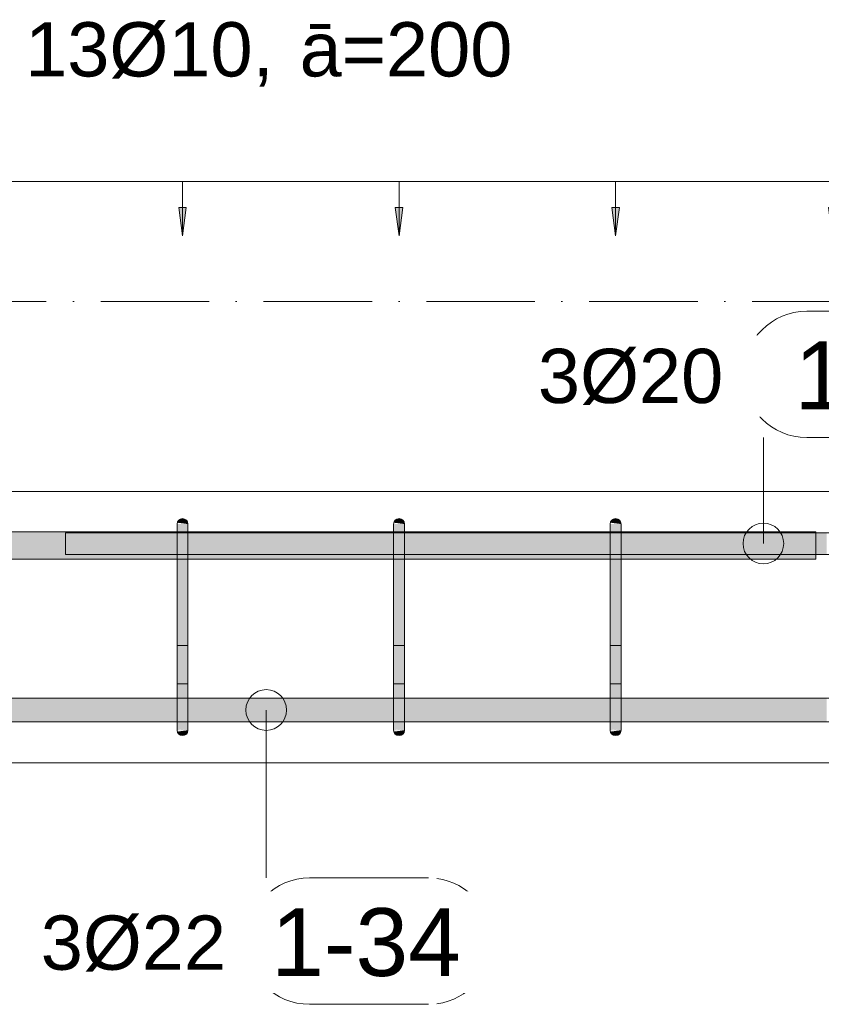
# Model space of a CAD drawing. Header units: millimetres. Extents: x -25607 to 9385, y 1894 to 10168.
# Tile 116 of 181: x 266 to 1004, y 8447 to 9355. Entities that reach past the tile are written whole.
import ezdxf

# ---------------------------------------------------------------- set-up
doc = ezdxf.new("R2010")
doc.units = ezdxf.units.MM
doc.linetypes.add('Čerchovaná', pattern=[150, 100, -25, 0, -25])
for name, color, linetype, lineweight in [('A-ANNO-DIMS', 211, 'Continuous', 5), ('A-ANNO-DIMS-25', 211, 'Continuous', 5), ('A-FLOR-LEVL', 51, 'Continuous', 5), ('S-BEAM', 12, 'Continuous', 9), ('S-RBAR', 171, 'Continuous', 5), ('S-RBAR-IDEN', 171, 'Continuous', 5)]:
    doc.layers.add(name, color=color, linetype=linetype, lineweight=lineweight)
doc.styles.add('Arial', font='arial.ttf', dxfattribs={"height": 50})
doc.styles.add('Arial_1', font='arial.ttf', dxfattribs={"height": 62.5})
doc.dimstyles.new('Výztuž_kusy__řezy__1', dxfattribs={"dimscale": 304.8, "dimtxt": 0.18, "dimasz": 0, "dimexe": 0, "dimexo": 0.0625, "dimgap": 0.082021, "dimtad": 1, "dimdec": 0, "dimzin": 0, "dimdsep": 46, "dimtxsty": 'Arial_1', "dimblk1": 'NONE', "dimblk2": 'NONE', "dimsah": 1, "dimcen": 0.09, "dimazin": 0, "dimtfac": 1, "dimtdec": 4, "dimtix": 1, "dimtmove": 0, "dimatfit": 3, "dimfxl": 0.164042, "dimfxlon": 1, "dimtvp": 1, "dimtfill": 1, "dimtolj": 1, "dimtzin": 0, "dimarcsym": 2})

# ---------------------------------------------------------------- blocks, each defined once
blk = doc.blocks.new('DIMBLOCK375-V5')
at = {"layer": 'A-ANNO-DIMS-25'}
for points in [[(216.04, 9155.58), (219.5, 9181.87), (212.57, 9181.87)], [(415.64, 9155.58), (419.1, 9181.87), (412.18, 9181.87)]]:
    blk.add_hatch(color=256, dxfattribs=at).paths.add_polyline_path(points)
for p, q in [((216.04, 9205.58), (415.64, 9205.58)), ((216.04, 9205.58), (216.04, 9205.58)), ((216.04, 9205.58), (216.04, 9155.58)), ((415.64, 9205.58), (415.64, 9205.58)), ((415.64, 9205.58), (415.64, 9155.58)), ((219.5, 9181.87), (212.57, 9181.87)), ((212.57, 9181.87), (216.04, 9155.58)), ((216.04, 9155.58), (219.5, 9181.87)), ((419.1, 9181.87), (412.18, 9181.87)), ((412.18, 9181.87), (415.64, 9155.58)), ((415.64, 9155.58), (419.1, 9181.87))]:
    blk.add_line(p, q, dxfattribs=at)
blk = doc.blocks.new('_None')
blk = doc.blocks.new('DIMBLOCK376-V5')
at = {"layer": 'A-ANNO-DIMS-25'}
for points in [[(415.64, 9155.58), (419.1, 9181.87), (412.18, 9181.87)], [(615.24, 9155.58), (618.7, 9181.87), (611.78, 9181.87)]]:
    blk.add_hatch(color=256, dxfattribs=at).paths.add_polyline_path(points)
for p, q in [((415.64, 9205.58), (615.24, 9205.58)), ((415.64, 9205.58), (415.64, 9205.58)), ((415.64, 9205.58), (415.64, 9155.58)), ((615.24, 9205.58), (615.24, 9205.58)), ((615.24, 9205.58), (615.24, 9155.58)), ((419.1, 9181.87), (412.18, 9181.87)), ((412.18, 9181.87), (415.64, 9155.58)), ((415.64, 9155.58), (419.1, 9181.87)), ((618.7, 9181.87), (611.78, 9181.87)), ((611.78, 9181.87), (615.24, 9155.58)), ((615.24, 9155.58), (618.7, 9181.87))]:
    blk.add_line(p, q, dxfattribs=at)
blk = doc.blocks.new('DIMBLOCK377-V5')
at = {"layer": 'A-ANNO-DIMS-25'}
for points in [[(615.24, 9155.58), (618.7, 9181.87), (611.78, 9181.87)], [(814.84, 9155.58), (818.3, 9181.87), (811.38, 9181.87)]]:
    blk.add_hatch(color=256, dxfattribs=at).paths.add_polyline_path(points)
for p, q in [((615.24, 9205.58), (814.84, 9205.58)), ((615.24, 9205.58), (615.24, 9205.58)), ((615.24, 9205.58), (615.24, 9155.58)), ((814.84, 9205.58), (814.84, 9205.58)), ((814.84, 9205.58), (814.84, 9155.58)), ((618.7, 9181.87), (611.78, 9181.87)), ((611.78, 9181.87), (615.24, 9155.58)), ((615.24, 9155.58), (618.7, 9181.87)), ((818.3, 9181.87), (811.38, 9181.87)), ((811.38, 9181.87), (814.84, 9155.58)), ((814.84, 9155.58), (818.3, 9181.87))]:
    blk.add_line(p, q, dxfattribs=at)
blk = doc.blocks.new('DIMBLOCK378-V5')
at = {"layer": 'A-ANNO-DIMS-25'}
for points in [[(814.84, 9155.58), (818.3, 9181.87), (811.38, 9181.87)], [(1014.44, 9155.58), (1017.9, 9181.87), (1010.98, 9181.87)]]:
    blk.add_hatch(color=256, dxfattribs=at).paths.add_polyline_path(points)
for p, q in [((814.84, 9205.58), (1014.44, 9205.58)), ((814.84, 9205.58), (814.84, 9205.58)), ((814.84, 9205.58), (814.84, 9155.58)), ((1014.44, 9205.58), (1014.44, 9205.58)), ((1014.44, 9205.58), (1014.44, 9155.58)), ((818.3, 9181.87), (811.38, 9181.87)), ((811.38, 9181.87), (814.84, 9155.58)), ((814.84, 9155.58), (818.3, 9181.87)), ((1017.9, 9181.87), (1010.98, 9181.87)), ((1010.98, 9181.87), (1014.44, 9155.58)), ((1014.44, 9155.58), (1017.9, 9181.87))]:
    blk.add_line(p, q, dxfattribs=at)
blk = doc.blocks.new('DIMBLOCK385-V5')
at = {"layer": 'A-ANNO-DIMS-25'}
for points in [[(-183.17, 9155.58), (-179.71, 9181.87), (-186.63, 9181.87)], [(16.43, 9155.58), (19.9, 9181.87), (12.97, 9181.87)], [(216.04, 9155.58), (219.5, 9181.87), (212.57, 9181.87)], [(415.64, 9155.58), (419.1, 9181.87), (412.18, 9181.87)], [(615.24, 9155.58), (618.7, 9181.87), (611.78, 9181.87)], [(814.84, 9155.58), (818.3, 9181.87), (811.38, 9181.87)], [(1014.44, 9155.58), (1017.9, 9181.87), (1010.98, 9181.87)], [(1214.04, 9155.58), (1217.5, 9181.87), (1210.58, 9181.87)], [(1413.65, 9155.58), (1417.11, 9181.87), (1410.18, 9181.87)], [(1613.25, 9155.58), (1616.71, 9181.87), (1609.79, 9181.87)], [(1812.85, 9155.58), (1816.31, 9181.87), (1809.39, 9181.87)], [(2012.45, 9155.58), (2015.91, 9181.87), (2008.99, 9181.87)], [(2212.05, 9155.58), (2215.51, 9181.87), (2208.59, 9181.87)]]:
    blk.add_hatch(color=256, dxfattribs=at).paths.add_polyline_path(points)
for p, q in [((-183.17, 9205.58), (2212.05, 9205.58)), ((-183.17, 9205.58), (16.43, 9205.58)), ((-183.17, 9205.58), (-183.17, 9205.58)), ((-183.17, 9205.58), (-183.17, 9155.58)), ((16.43, 9205.58), (216.04, 9205.58)), ((16.43, 9205.58), (16.43, 9205.58)), ((16.43, 9205.58), (16.43, 9155.58)), ((216.04, 9205.58), (415.64, 9205.58)), ((216.04, 9205.58), (216.04, 9205.58)), ((216.04, 9205.58), (216.04, 9155.58)), ((415.64, 9205.58), (615.24, 9205.58)), ((415.64, 9205.58), (415.64, 9205.58)), ((415.64, 9205.58), (415.64, 9155.58)), ((615.24, 9205.58), (814.84, 9205.58)), ((615.24, 9205.58), (615.24, 9205.58)), ((615.24, 9205.58), (615.24, 9155.58)), ((814.84, 9205.58), (1014.44, 9205.58)), ((814.84, 9205.58), (814.84, 9205.58)), ((814.84, 9205.58), (814.84, 9155.58)), ((1014.44, 9205.58), (1214.04, 9205.58)), ((1014.44, 9205.58), (1014.44, 9205.58)), ((1014.44, 9205.58), (1014.44, 9155.58)), ((1214.04, 9205.58), (1413.65, 9205.58)), ((1214.04, 9205.58), (1214.04, 9205.58)), ((1214.04, 9205.58), (1214.04, 9155.58)), ((1413.65, 9205.58), (1613.25, 9205.58)), ((1413.65, 9205.58), (1413.65, 9205.58)), ((1413.65, 9205.58), (1413.65, 9155.58)), ((1613.25, 9205.58), (1812.85, 9205.58)), ((1613.25, 9205.58), (1613.25, 9205.58)), ((1613.25, 9205.58), (1613.25, 9155.58)), ((1812.85, 9205.58), (2012.45, 9205.58)), ((1812.85, 9205.58), (1812.85, 9205.58)), ((1812.85, 9205.58), (1812.85, 9155.58)), ((2012.45, 9205.58), (2212.05, 9205.58)), ((2012.45, 9205.58), (2012.45, 9205.58)), ((2012.45, 9205.58), (2012.45, 9155.58)), ((2212.05, 9205.58), (2212.05, 9205.58)), ((2212.05, 9205.58), (2212.05, 9155.58)), ((-179.71, 9181.87), (-186.63, 9181.87)), ((-186.63, 9181.87), (-183.17, 9155.58)), ((-183.17, 9155.58), (-179.71, 9181.87)), ((19.9, 9181.87), (12.97, 9181.87)), ((12.97, 9181.87), (16.43, 9155.58)), ((16.43, 9155.58), (19.9, 9181.87)), ((219.5, 9181.87), (212.57, 9181.87)), ((212.57, 9181.87), (216.04, 9155.58)), ((216.04, 9155.58), (219.5, 9181.87)), ((419.1, 9181.87), (412.18, 9181.87)), ((412.18, 9181.87), (415.64, 9155.58)), ((415.64, 9155.58), (419.1, 9181.87)), ((618.7, 9181.87), (611.78, 9181.87)), ((611.78, 9181.87), (615.24, 9155.58)), ((615.24, 9155.58), (618.7, 9181.87)), ((818.3, 9181.87), (811.38, 9181.87)), ((811.38, 9181.87), (814.84, 9155.58)), ((814.84, 9155.58), (818.3, 9181.87)), ((1017.9, 9181.87), (1010.98, 9181.87)), ((1010.98, 9181.87), (1014.44, 9155.58)), ((1014.44, 9155.58), (1017.9, 9181.87)), ((1217.5, 9181.87), (1210.58, 9181.87)), ((1210.58, 9181.87), (1214.04, 9155.58)), ((1214.04, 9155.58), (1217.5, 9181.87)), ((1417.11, 9181.87), (1410.18, 9181.87)), ((1410.18, 9181.87), (1413.65, 9155.58)), ((1413.65, 9155.58), (1417.11, 9181.87)), ((1616.71, 9181.87), (1609.79, 9181.87)), ((1609.79, 9181.87), (1613.25, 9155.58)), ((1613.25, 9155.58), (1616.71, 9181.87)), ((1816.31, 9181.87), (1809.39, 9181.87)), ((1809.39, 9181.87), (1812.85, 9155.58)), ((1812.85, 9155.58), (1816.31, 9181.87)), ((2015.91, 9181.87), (2008.99, 9181.87)), ((2008.99, 9181.87), (2012.45, 9155.58)), ((2012.45, 9155.58), (2015.91, 9181.87)), ((2215.51, 9181.87), (2208.59, 9181.87)), ((2208.59, 9181.87), (2212.05, 9155.58)), ((2212.05, 9155.58), (2215.51, 9181.87))]:
    blk.add_line(p, q, dxfattribs=at)
blk = doc.blocks.new('Popisek výztuže - _Typ_ množství_LEVÝ-573731-V5')
at = {"layer": 'S-RBAR-IDEN'}
for p, q in [((-16348.87, 6003.76), (-16458.56, 6003.76)), ((-16458.56, 5887.33), (-16348.87, 5887.33))]:
    blk.add_line(p, q, dxfattribs=at)
for centre, start, end in [((-16458.56, 5945.54), 90, 270), ((-16348.87, 5945.54), 277.64339, 82.35661)]:
    blk.add_arc(centre, 58.22, start, end, dxfattribs=at)

msp = doc.modelspace()

# ---------------------------------------------------------------- hatches: boundary and pattern name
at = {"layer": 'S-RBAR'}
for points in [[(420.64, 8890), (420.47, 8891.29), (419.97, 8892.5), (419.17, 8893.54), (418.14, 8894.33), (416.93, 8894.83), (415.64, 8895), (414.34, 8894.83), (413.14, 8894.33), (412.1, 8893.54), (411.31, 8892.5), (410.81, 8891.29), (420.47, 8890.02)], [(620.24, 8890), (620.07, 8891.29), (619.57, 8892.5), (618.77, 8893.54), (617.74, 8894.33), (616.53, 8894.83), (615.24, 8895), (613.94, 8894.83), (612.74, 8894.33), (611.7, 8893.54), (610.91, 8892.5), (610.41, 8891.29), (620.07, 8890.02)], [(819.84, 8890), (819.67, 8891.29), (819.17, 8892.5), (818.38, 8893.54), (817.34, 8894.33), (816.13, 8894.83), (814.84, 8895), (813.55, 8894.83), (812.34, 8894.33), (811.3, 8893.54), (810.51, 8892.5), (810.01, 8891.29), (819.67, 8890.02)], [(420.64, 8865), (420.64, 8890), (410.64, 8890), (410.64, 8865)], [(620.24, 8865), (620.24, 8890), (610.24, 8890), (610.24, 8865)], [(819.84, 8865), (819.84, 8890), (809.84, 8890), (809.84, 8865)], [(999.5, 8862.07), (1009.44, 8862.07), (1009.44, 8882.07), (999.5, 8882.07), (999.5, 8865)], [(420.64, 8725), (420.64, 8865), (410.64, 8865), (410.64, 8725)], [(620.24, 8725), (620.24, 8865), (610.24, 8865), (610.24, 8725)], [(819.84, 8725), (819.84, 8865), (809.84, 8865), (809.84, 8725)], [(415.64, 8695), (416.93, 8695.17), (418.14, 8695.67), (419.17, 8696.46), (419.97, 8697.5), (420.47, 8698.71), (420.47, 8699.98), (410.81, 8698.71), (411.31, 8697.5), (412.1, 8696.46), (413.14, 8695.67), (414.34, 8695.17)], [(615.24, 8695), (616.53, 8695.17), (617.74, 8695.67), (618.77, 8696.46), (619.57, 8697.5), (620.07, 8698.71), (620.07, 8699.98), (610.41, 8698.71), (610.91, 8697.5), (611.7, 8696.46), (612.74, 8695.67), (613.94, 8695.17)], [(814.84, 8695), (816.13, 8695.17), (817.34, 8695.67), (818.38, 8696.46), (819.17, 8697.5), (819.67, 8698.71), (819.67, 8699.98), (810.01, 8698.71), (810.51, 8697.5), (811.3, 8696.46), (812.34, 8695.67), (813.55, 8695.17)]]:
    msp.add_hatch(color=256, dxfattribs=at).paths.add_polyline_path(points)
h = msp.add_hatch(color=256, dxfattribs=at)
h.paths.add_polyline_path([(-1905.56, 8857.8), (-1885.56, 8857.8), (-1885.56, 8882.8), (-1905.56, 8882.8), (-1905.56, 8865)])
h.paths.add_polyline_path([(-1832.27, 8857.8), (-1798.99, 8857.8), (-1798.99, 8882.8), (-1832.27, 8882.8), (-1832.27, 8865)])
h.paths.add_polyline_path([(-1875.56, 8857.8), (-1842.27, 8857.8), (-1842.27, 8882.8), (-1875.56, 8882.8), (-1875.56, 8865)])
h.paths.add_polyline_path([(977.44, 8857.8), (999.5, 8857.8), (999.5, 8882.8), (819.84, 8882.8), (819.84, 8857.8), (889.64, 8857.8)])
h.paths.add_polyline_path([(-1788.99, 8857.8), (-1755.71, 8857.8), (-1755.71, 8882.8), (-1788.99, 8882.8), (-1788.99, 8865)])
h.paths.add_polyline_path([(-1745.71, 8857.8), (-1712.42, 8857.8), (-1712.42, 8882.8), (-1745.71, 8882.8), (-1745.71, 8865)])
h.paths.add_polyline_path([(-1702.42, 8857.8), (-1677.42, 8857.8), (-1677.42, 8882.8), (-1702.42, 8882.8), (-1702.42, 8865)])
h.paths.add_polyline_path([(809.84, 8857.8), (809.84, 8882.8), (620.24, 8882.8), (620.24, 8857.8), (801.84, 8857.8)])
h.paths.add_polyline_path([(-1667.42, 8857.8), (-1579.97, 8857.8), (-1579.97, 8882.8), (-1667.42, 8882.8), (-1667.42, 8865)])
h.paths.add_polyline_path([(-1569.97, 8857.8), (-1482.53, 8857.8), (-1482.53, 8882.8), (-1569.97, 8882.8), (-1569.97, 8865)])
h.paths.add_polyline_path([(-1472.53, 8857.8), (-1385.08, 8857.8), (-1385.08, 8882.8), (-1472.53, 8882.8), (-1472.53, 8865)])
h.paths.add_polyline_path([(-1375.08, 8857.8), (-1287.63, 8857.8), (-1287.63, 8882.8), (-1375.08, 8882.8), (-1375.08, 8865)])
h.paths.add_polyline_path([(-1277.63, 8857.8), (-1190.19, 8857.8), (-1190.19, 8882.8), (-1277.63, 8882.8), (-1277.63, 8865)])
h.paths.add_polyline_path([(610.24, 8857.8), (610.24, 8882.8), (420.64, 8882.8), (420.64, 8857.8), (582.34, 8857.8)])
h.paths.add_polyline_path([(-1180.19, 8857.8), (-1092.74, 8857.8), (-1092.74, 8882.8), (-1180.19, 8882.8), (-1180.19, 8865)])
h.paths.add_polyline_path([(-1082.74, 8857.8), (-995.29, 8857.8), (-995.29, 8882.8), (-1082.74, 8882.8), (-1082.74, 8865)])
h.paths.add_polyline_path([(-985.29, 8857.8), (-897.85, 8857.8), (-897.85, 8882.8), (-985.29, 8882.8), (-985.29, 8865)])
h.paths.add_polyline_path([(-887.85, 8857.8), (-800.4, 8857.8), (-800.4, 8882.8), (-887.85, 8882.8), (-887.85, 8865)])
h.paths.add_polyline_path([(410.64, 8857.8), (410.64, 8882.8), (221.04, 8882.8), (221.04, 8857.8), (406.74, 8857.8)])
h.paths.add_polyline_path([(-790.4, 8857.8), (-702.95, 8857.8), (-702.95, 8882.8), (-790.4, 8882.8), (-790.4, 8865)])
h.paths.add_polyline_path([(-692.95, 8857.8), (-605.51, 8857.8), (-605.51, 8882.8), (-692.95, 8882.8), (-692.95, 8865)])
h.paths.add_polyline_path([(-595.51, 8857.8), (-508.06, 8857.8), (-508.06, 8882.8), (-595.51, 8882.8), (-595.51, 8865)])
h.paths.add_polyline_path([(211.04, 8857.8), (211.04, 8882.8), (21.43, 8882.8), (21.43, 8857.8), (187.24, 8857.8)])
h.paths.add_polyline_path([(-498.06, 8857.8), (-410.61, 8857.8), (-410.61, 8882.8), (-498.06, 8882.8), (-498.06, 8865)])
h.paths.add_polyline_path([(-400.61, 8857.8), (-313.17, 8857.8), (-313.17, 8882.8), (-400.61, 8882.8), (-400.61, 8865)])
h.paths.add_polyline_path([(-303.17, 8857.8), (-188.17, 8857.8), (-188.17, 8882.8), (-303.17, 8882.8), (-303.17, 8865)])
h.paths.add_polyline_path([(-178.17, 8857.8), (11.43, 8857.8), (11.43, 8882.8), (-178.17, 8882.8), (-178.17, 8865)])
h = msp.add_hatch(color=256, dxfattribs=at)
h.paths.add_polyline_path([(-1905.56, 8707.64), (-1885.56, 8707.92), (-1885.56, 8729.64), (-1905.56, 8729.64), (-1905.56, 8714.83)])
h.paths.add_polyline_path([(1021.34, 8707.64), (1209.04, 8707.92), (1209.04, 8729.64), (1019.44, 8729.64), (1019.44, 8707.64)])
h.paths.add_polyline_path([(1219.04, 8707.64), (1408.65, 8707.92), (1408.65, 8729.64), (1219.04, 8729.64), (1219.04, 8707.92)])
h.paths.add_polyline_path([(1009.44, 8707.64), (1009.44, 8729.64), (819.84, 8729.64), (819.84, 8707.64), (977.44, 8707.64)])
h.paths.add_polyline_path([(809.84, 8707.64), (809.84, 8729.64), (620.24, 8729.64), (620.24, 8707.64), (801.84, 8707.64)])
h.paths.add_polyline_path([(-1832.27, 8707.64), (-1798.99, 8707.92), (-1798.99, 8729.64), (-1832.27, 8729.64), (-1832.27, 8707.92)])
h.paths.add_polyline_path([(1418.65, 8707.64), (1608.25, 8707.92), (1608.25, 8729.64), (1418.65, 8729.64), (1418.65, 8707.92)])
h.paths.add_polyline_path([(4152.12, 8707.64), (4152.12, 8729.64), (4113.44, 8729.64), (4113.44, 8707.64), (4138.27, 8707.64)])
h.paths.add_polyline_path([(1618.25, 8707.64), (1807.85, 8707.92), (1807.85, 8729.64), (1618.25, 8729.64), (1618.25, 8707.92)])
h.paths.add_polyline_path([(4169.44, 8707.64), (4169.44, 8729.64), (4162.12, 8729.64), (4162.12, 8707.64)])
h.paths.add_polyline_path([(610.24, 8707.64), (610.24, 8729.64), (420.64, 8729.64), (420.64, 8707.64), (582.34, 8707.64)])
h.paths.add_polyline_path([(410.64, 8707.64), (410.64, 8729.64), (221.04, 8729.64), (221.04, 8707.64), (406.74, 8707.64)])
h.paths.add_polyline_path([(-1842.27, 8707.64), (-1842.27, 8729.64), (-1875.56, 8729.64), (-1875.56, 8707.64)])
h.paths.add_polyline_path([(1817.85, 8707.64), (2007.45, 8707.92), (2007.45, 8729.64), (1817.85, 8729.64), (1817.85, 8707.92)])
h.paths.add_polyline_path([(2017.45, 8707.64), (2207.05, 8707.92), (2207.05, 8729.64), (2017.45, 8729.64), (2017.45, 8707.92)])
h.paths.add_polyline_path([(4103.44, 8707.64), (4103.44, 8729.64), (4064.75, 8729.64), (4064.75, 8707.64), (4094.37, 8707.64)])
h.paths.add_polyline_path([(211.04, 8707.64), (211.04, 8729.64), (21.43, 8729.64), (21.43, 8707.64), (187.24, 8707.64)])
h.paths.add_polyline_path([(2217.05, 8707.64), (2332.05, 8707.92), (2332.05, 8729.64), (2217.05, 8729.64), (2217.05, 8707.92)])
h.paths.add_polyline_path([(11.43, 8707.64), (11.43, 8729.64), (-178.17, 8729.64), (-178.17, 8707.64), (-32.27, 8707.64)])
h.paths.add_polyline_path([(-1788.99, 8707.64), (-1755.71, 8707.92), (-1755.71, 8729.64), (-1788.99, 8729.64), (-1788.99, 8707.92)])
h.paths.add_polyline_path([(-188.17, 8707.64), (-188.17, 8729.64), (-303.17, 8729.64), (-303.17, 8707.64), (-207.87, 8707.64)])
h.paths.add_polyline_path([(2342.05, 8707.64), (2430.57, 8707.92), (2430.57, 8729.64), (2342.05, 8729.64), (2342.05, 8707.92)])
h.paths.add_polyline_path([(4054.75, 8707.64), (4054.75, 8729.64), (4016.06, 8729.64), (4016.06, 8707.64), (4050.47, 8707.64)])
h.paths.add_polyline_path([(2440.57, 8707.64), (2529.09, 8707.92), (2529.09, 8729.64), (2440.57, 8729.64), (2440.57, 8707.92)])
h.paths.add_polyline_path([(-313.17, 8707.64), (-313.17, 8729.64), (-400.61, 8729.64), (-400.61, 8707.64), (-339.57, 8707.64)])
h.paths.add_polyline_path([(2539.09, 8707.64), (2627.61, 8707.92), (2627.61, 8729.64), (2539.09, 8729.64), (2539.09, 8707.92)])
h.paths.add_polyline_path([(-410.61, 8707.64), (-410.61, 8729.64), (-498.06, 8729.64), (-498.06, 8707.64), (-427.37, 8707.64)])
h.paths.add_polyline_path([(2637.61, 8707.64), (2726.12, 8707.92), (2726.12, 8729.64), (2637.61, 8729.64), (2637.61, 8707.92)])
h.paths.add_polyline_path([(-508.06, 8707.64), (-508.06, 8729.64), (-595.51, 8729.64), (-595.51, 8707.64), (-515.17, 8707.64)])
h.paths.add_polyline_path([(-1745.71, 8707.64), (-1712.42, 8707.92), (-1712.42, 8729.64), (-1745.71, 8729.64), (-1745.71, 8707.92)])
h.paths.add_polyline_path([(3967.37, 8707.64), (4006.06, 8707.92), (4006.06, 8729.64), (3967.37, 8729.64), (3967.37, 8707.92)])
h.paths.add_polyline_path([(2736.12, 8707.64), (2824.64, 8707.92), (2824.64, 8729.64), (2736.12, 8729.64), (2736.12, 8707.92)])
h.paths.add_polyline_path([(-605.51, 8707.64), (-605.51, 8729.64), (-692.95, 8729.64), (-692.95, 8707.64), (-646.87, 8707.64)])
h.paths.add_polyline_path([(2834.64, 8707.64), (2923.16, 8707.92), (2923.16, 8729.64), (2834.64, 8729.64), (2834.64, 8707.92)])
h.paths.add_polyline_path([(-702.95, 8707.64), (-702.95, 8729.64), (-790.4, 8729.64), (-790.4, 8707.64), (-734.67, 8707.64)])
h.paths.add_polyline_path([(3957.37, 8707.64), (3957.37, 8729.64), (3918.68, 8729.64), (3918.77, 8707.64)])
h.paths.add_polyline_path([(2933.16, 8707.64), (3021.68, 8707.92), (3021.68, 8729.64), (2933.16, 8729.64), (2933.16, 8707.92)])
h.paths.add_polyline_path([(-800.4, 8707.64), (-800.4, 8729.64), (-887.85, 8729.64), (-887.85, 8707.64), (-822.47, 8707.64)])
h.paths.add_polyline_path([(3031.68, 8707.64), (3120.2, 8707.92), (3120.2, 8729.64), (3031.68, 8729.64), (3031.68, 8707.92)])
h.paths.add_polyline_path([(-1702.42, 8707.64), (-1677.42, 8707.92), (-1677.42, 8729.64), (-1702.42, 8729.64), (-1702.42, 8707.92)])
h.paths.add_polyline_path([(-897.85, 8707.64), (-897.85, 8729.64), (-985.29, 8729.64), (-985.29, 8707.64), (-910.27, 8707.64)])
h.paths.add_polyline_path([(3908.68, 8707.64), (3908.68, 8729.64), (3869.99, 8729.64), (3869.99, 8707.64), (3874.87, 8707.64)])
h.paths.add_polyline_path([(3130.2, 8707.64), (3218.71, 8707.92), (3218.71, 8729.64), (3130.2, 8729.64), (3130.2, 8707.92)])
h.paths.add_polyline_path([(-995.29, 8707.64), (-995.29, 8729.64), (-1082.74, 8729.64), (-1082.74, 8707.64), (-998.07, 8707.64)])
h.paths.add_polyline_path([(3228.71, 8707.64), (3317.23, 8707.92), (3317.23, 8729.64), (3228.71, 8729.64), (3228.71, 8707.92)])
h.paths.add_polyline_path([(-1092.74, 8707.64), (-1092.74, 8729.64), (-1180.19, 8729.64), (-1180.19, 8707.64), (-1129.78, 8707.64)])
h.paths.add_polyline_path([(3327.23, 8707.64), (3415.75, 8707.92), (3415.75, 8729.64), (3327.23, 8729.64), (3327.23, 8707.92)])
h.paths.add_polyline_path([(-1667.42, 8707.64), (-1579.97, 8707.92), (-1579.97, 8729.64), (-1667.42, 8729.64), (-1667.42, 8707.92)])
h.paths.add_polyline_path([(-1190.19, 8707.64), (-1190.19, 8729.64), (-1277.63, 8729.64), (-1277.63, 8707.64), (-1217.58, 8707.64)])
h.paths.add_polyline_path([(3859.99, 8707.64), (3859.99, 8729.64), (3821.3, 8729.64), (3821.3, 8707.64), (3830.97, 8707.64)])
h.paths.add_polyline_path([(3425.75, 8707.64), (3514.27, 8707.92), (3514.27, 8729.64), (3425.75, 8729.64), (3425.75, 8707.92)])
h.paths.add_polyline_path([(-1287.63, 8707.64), (-1287.63, 8729.64), (-1375.08, 8729.64), (-1375.08, 8707.64), (-1305.38, 8707.64)])
h.paths.add_polyline_path([(3524.27, 8707.64), (3612.79, 8707.92), (3612.79, 8729.64), (3524.27, 8729.64), (3524.27, 8707.92)])
h.paths.add_polyline_path([(-1385.08, 8707.64), (-1385.08, 8729.64), (-1472.53, 8729.64), (-1472.53, 8707.64), (-1393.18, 8707.64)])
h.paths.add_polyline_path([(3622.79, 8707.64), (3711.3, 8707.92), (3711.3, 8729.64), (3622.79, 8729.64), (3622.79, 8707.92)])
h.paths.add_polyline_path([(3811.3, 8707.64), (3811.3, 8729.64), (3721.3, 8729.64), (3721.3, 8707.64), (3787.07, 8707.64)])
h.paths.add_polyline_path([(-1482.53, 8707.64), (-1482.53, 8729.64), (-1569.97, 8729.64), (-1569.97, 8707.64), (-1524.88, 8707.64)])
h = msp.add_hatch(color=256, dxfattribs=at)
h.paths.add_polyline_path([(420.64, 8703.08), (420.64, 8703.74), (419.28, 8703.89), (418.44, 8703.51)])
h.paths.add_polyline_path([(415.15, 8705.53), (413.46, 8707.49), (410.64, 8707.92), (410.64, 8706.75)])
h.paths.add_polyline_path([(420.64, 8711.72), (420.64, 8713.44), (410.64, 8715.43), (410.64, 8714.83), (411.44, 8714.83), (415.36, 8711.91)])
h.paths.add_polyline_path([(410.64, 8724.03), (420.64, 8724.24), (420.64, 8725), (410.64, 8725)])
h = msp.add_hatch(color=256, dxfattribs=at)
h.paths.add_polyline_path([(420.64, 8700), (420.64, 8703.08), (418.44, 8703.51), (419.28, 8703.89), (420.64, 8703.74), (420.64, 8711.72), (416.11, 8711.99), (411.59, 8714.83), (410.64, 8714.83), (410.64, 8708.15), (413.61, 8707.32), (415.15, 8705.53), (410.64, 8706.75), (410.81, 8700.99), (412.72, 8700.85), (416.93, 8700.4)])
h.paths.add_polyline_path([(415.64, 8700), (420.64, 8700), (410.64, 8700.85), (410.81, 8700)])
h.paths.add_polyline_path([(420.64, 8713.44), (420.64, 8724.24), (418.61, 8724.03), (410.64, 8724.03), (410.64, 8715.43), (413.65, 8714.83)])
h = msp.add_hatch(color=256, dxfattribs=at)
h.paths.add_polyline_path([(620.24, 8703.08), (620.24, 8703.74), (618.88, 8703.89), (618.04, 8703.51)])
h.paths.add_polyline_path([(614.75, 8705.53), (613.07, 8707.49), (610.24, 8707.92), (610.24, 8706.75)])
h.paths.add_polyline_path([(620.24, 8711.72), (620.24, 8713.44), (610.24, 8715.43), (610.24, 8714.83), (611.04, 8714.83), (614.96, 8711.91)])
h.paths.add_polyline_path([(610.24, 8724.03), (620.24, 8724.24), (620.24, 8725), (610.24, 8725)])
h = msp.add_hatch(color=256, dxfattribs=at)
h.paths.add_polyline_path([(620.24, 8700), (620.24, 8703.08), (618.04, 8703.51), (618.88, 8703.89), (620.24, 8703.74), (620.24, 8711.72), (615.71, 8711.99), (611.19, 8714.83), (610.24, 8714.83), (610.24, 8708.15), (613.21, 8707.32), (614.75, 8705.53), (610.24, 8706.75), (610.41, 8700.99), (612.33, 8700.85), (616.53, 8700.4)])
h.paths.add_polyline_path([(615.24, 8700), (620.24, 8700), (610.24, 8700.85), (610.41, 8700)])
h.paths.add_polyline_path([(620.24, 8713.44), (620.24, 8724.24), (618.21, 8724.03), (610.24, 8724.03), (610.24, 8715.43), (613.26, 8714.83)])
h = msp.add_hatch(color=256, dxfattribs=at)
h.paths.add_polyline_path([(819.84, 8703.08), (819.84, 8703.74), (818.48, 8703.89), (817.64, 8703.51)])
h.paths.add_polyline_path([(814.35, 8705.53), (812.67, 8707.49), (809.84, 8707.92), (809.84, 8706.75)])
h.paths.add_polyline_path([(819.84, 8711.72), (819.84, 8713.44), (809.84, 8715.43), (809.84, 8714.83), (810.65, 8714.83), (814.56, 8711.91)])
h.paths.add_polyline_path([(809.84, 8724.03), (819.84, 8724.24), (819.84, 8725), (809.84, 8725)])
h = msp.add_hatch(color=256, dxfattribs=at)
h.paths.add_polyline_path([(819.84, 8700), (819.84, 8703.08), (817.64, 8703.51), (818.48, 8703.89), (819.84, 8703.74), (819.84, 8711.72), (815.31, 8711.99), (810.8, 8714.83), (809.84, 8714.83), (809.84, 8708.15), (812.81, 8707.32), (814.35, 8705.53), (809.84, 8706.75), (810.01, 8700.99), (811.93, 8700.85), (816.13, 8700.4)])
h.paths.add_polyline_path([(814.84, 8700), (819.84, 8700), (809.84, 8700.85), (810.01, 8700)])
h.paths.add_polyline_path([(819.84, 8713.44), (819.84, 8724.24), (817.81, 8724.03), (809.84, 8724.03), (809.84, 8715.43), (812.86, 8714.83)])

# ---------------------------------------------------------------- linework, layer by layer
at = {"layer": 'A-FLOR-LEVL', "linetype": 'Čerchovaná'}
msp.add_line((-3262.19, 9095), (9255.9, 9095), dxfattribs=at)
at = {"layer": 'S-BEAM'}
for p, q in [((4009.44, 8920), (-1980.56, 8920)), ((4009.44, 8920), (-1880.56, 8920)), ((4009.44, 8670), (-1980.56, 8670)), ((-1880.56, 8670), (4009.44, 8670))]:
    msp.add_line(p, q, dxfattribs=at)
at = {"layer": 'S-RBAR'}
for p, q in [((410.64, 8865), (410.64, 8890)), ((410.64, 8865), (410.64, 8890)), ((420.64, 8865), (420.64, 8890)), ((420.64, 8865), (420.64, 8890)), ((610.24, 8865), (610.24, 8890)), ((610.24, 8865), (610.24, 8890)), ((620.24, 8865), (620.24, 8890)), ((620.24, 8865), (620.24, 8890)), ((809.84, 8865), (809.84, 8890)), ((809.84, 8865), (809.84, 8890)), ((819.84, 8865), (819.84, 8890)), ((819.84, 8865), (819.84, 8890)), ((999.5, 8882.8), (-1905.56, 8882.8)), ((999.5, 8882.8), (-1905.56, 8882.8)), ((999.5, 8882.8), (-1905.56, 8882.8)), ((307.9, 8882.07), (1707.9, 8882.07)), ((307.9, 8862.07), (307.9, 8882.07)), ((307.9, 8882.07), (1707.9, 8882.07)), ((307.9, 8862.07), (307.9, 8882.07)), ((307.9, 8882.07), (1707.9, 8882.07)), ((307.9, 8862.07), (307.9, 8882.07)), ((999.5, 8882.8), (999.5, 8857.8)), ((999.5, 8882.8), (999.5, 8857.8)), ((999.5, 8882.8), (999.5, 8857.8)), ((999.5, 8857.8), (-1905.56, 8857.8)), ((999.5, 8857.8), (-1905.56, 8857.8)), ((999.5, 8857.8), (-1905.56, 8857.8)), ((307.9, 8862.07), (1707.9, 8862.07)), ((307.9, 8862.07), (1707.9, 8862.07)), ((307.9, 8862.07), (1707.9, 8862.07)), ((410.64, 8725), (410.64, 8865)), ((410.64, 8865), (410.64, 8725)), ((420.64, 8725), (420.64, 8865)), ((420.64, 8865), (420.64, 8725)), ((610.24, 8725), (610.24, 8865)), ((610.24, 8865), (610.24, 8725)), ((620.24, 8725), (620.24, 8865)), ((620.24, 8865), (620.24, 8725)), ((809.84, 8725), (809.84, 8865)), ((809.84, 8865), (809.84, 8725)), ((819.84, 8725), (819.84, 8865)), ((819.84, 8865), (819.84, 8725)), ((410.64, 8778.03), (410.64, 8742.68)), ((410.64, 8778.03), (420.64, 8778.03)), ((420.64, 8778.03), (420.64, 8742.68)), ((610.24, 8778.03), (610.24, 8742.68)), ((610.24, 8778.03), (620.24, 8778.03)), ((620.24, 8778.03), (620.24, 8742.68)), ((809.84, 8778.03), (809.84, 8742.68)), ((809.84, 8778.03), (819.84, 8778.03)), ((819.84, 8778.03), (819.84, 8742.68)), ((410.64, 8700), (410.64, 8742.68)), ((420.64, 8742.68), (410.64, 8742.68)), ((410.64, 8707.32), (410.64, 8742.68)), ((420.64, 8700), (420.64, 8742.68)), ((420.64, 8707.32), (420.64, 8742.68)), ((610.24, 8700), (610.24, 8742.68)), ((620.24, 8742.68), (610.24, 8742.68)), ((610.24, 8707.32), (610.24, 8742.68)), ((620.24, 8700), (620.24, 8742.68)), ((620.24, 8707.32), (620.24, 8742.68)), ((809.84, 8700), (809.84, 8742.68)), ((819.84, 8742.68), (809.84, 8742.68)), ((809.84, 8707.32), (809.84, 8742.68)), ((819.84, 8700), (819.84, 8742.68)), ((819.84, 8707.32), (819.84, 8742.68)), ((4169.44, 8729.64), (-1905.56, 8729.64)), ((4169.44, 8729.64), (-1905.56, 8729.64)), ((4169.44, 8729.64), (-1905.56, 8729.64)), ((410.64, 8700), (410.64, 8725)), ((410.64, 8707.32), (410.64, 8725)), ((420.64, 8700), (420.64, 8725)), ((420.64, 8700), (420.64, 8725)), ((610.24, 8700), (610.24, 8725)), ((610.24, 8707.32), (610.24, 8725)), ((620.24, 8700), (620.24, 8725)), ((620.24, 8700), (620.24, 8725)), ((809.84, 8700), (809.84, 8725)), ((809.84, 8707.32), (809.84, 8725)), ((819.84, 8700), (819.84, 8725)), ((819.84, 8700), (819.84, 8725)), ((4169.44, 8707.64), (-1905.56, 8707.64)), ((4169.44, 8707.64), (-1905.56, 8707.64)), ((4169.44, 8707.64), (-1905.56, 8707.64)), ((410.64, 8700.85), (410.64, 8707.32)), ((410.64, 8700.85), (410.64, 8707.32)), ((420.64, 8700), (420.64, 8707.32)), ((610.24, 8700.85), (610.24, 8707.32)), ((610.24, 8700.85), (610.24, 8707.32)), ((620.24, 8700), (620.24, 8707.32)), ((809.84, 8700.85), (809.84, 8707.32)), ((809.84, 8700.85), (809.84, 8707.32)), ((819.84, 8700), (819.84, 8707.32))]:
    msp.add_line(p, q, dxfattribs=at)
for centre, start, end in [((415.64, 8890), 0, 180), ((415.64, 8890), 0, 180), ((615.24, 8890), 0, 180), ((615.24, 8890), 0, 180), ((814.84, 8890), 0, 180), ((814.84, 8890), 0, 180), ((415.64, 8700), 180, 0), ((415.64, 8700), 180, 0), ((415.64, 8700), 180, 0), ((615.24, 8700), 180, 0), ((615.24, 8700), 180, 0), ((615.24, 8700), 180, 0), ((814.84, 8700), 180, 0), ((814.84, 8700), 180, 0), ((814.84, 8700), 180, 0)]:
    msp.add_arc(centre, 5, start, end, dxfattribs=at)
at = {"layer": 'S-RBAR-IDEN'}
for p, q in [((951.08, 8872.07), (951.08, 8969.7)), ((492.82, 8718.64), (492.82, 8563.84))]:
    msp.add_line(p, q, dxfattribs=at)
for centre in [(951.08, 8872.07), (492.82, 8718.64)]:
    msp.add_circle(centre, 18.75, dxfattribs=at)

# ---------------------------------------------------------------- block references
for p in [(17449.57, 3082.38), (16991.32, 2560.09)]:
    msp.add_blockref('Popisek výztuže - _Typ_ množství_LEVÝ-573731-V5', p, dxfattribs=at)

# ---------------------------------------------------------------- texts
at = {"layer": 'S-RBAR-IDEN', "char_height": 50, "attachment_point": 1, "style": 'Arial', "bg_fill": 3, "box_fill_scale": 1.25, "bg_fill_color": 256, "bg_fill_true_color": 13158600, "bg_fill_transparency": 0}
for s, insert, width in [('13Ø10, ', (270.55, 9352.52), 306.6455), ('ā=200', (523.56, 9352.52), 242.5105), ('3Ø20', (743.23, 9051.54), 210.443), ('3Ø22', (284.97, 8529.25), 210.443)]:
    msp.add_mtext(s, dxfattribs=dict(at, insert=insert, width=width))

# ---------------------------------------------------------------- dimensions: what is measured, and where the dimension line sits
at = {"layer": 'A-ANNO-DIMS'}
for base, p1, p2, text, override, picture, middle in [((2212.05, 9205.58), (-183.17, 9155.58), (2212.05, 9155.58), '200 2395', {"dimpost": '<>', "dimblk1": 'None', "dimblk2": 'None', "dimsah": 1, "dimfxl": 2395.219023}, 'DIMBLOCK385-V5', (1014.44, 9262.51)), ((415.64, 9205.58), (216.04, 9155.58), (415.64, 9155.58), ' ', {"dimpost": '<>', "dimfxl": 199.601585}, 'DIMBLOCK375-V5', (315.84, 9205.58)), ((615.24, 9205.58), (415.64, 9155.58), (615.24, 9155.58), ' ', {"dimpost": '<>', "dimfxl": 199.601585}, 'DIMBLOCK376-V5', (515.44, 9205.58)), ((814.84, 9205.58), (615.24, 9155.58), (814.84, 9155.58), ' ', {"dimpost": '<>', "dimfxl": 199.601585}, 'DIMBLOCK377-V5', (715.04, 9205.58)), ((1014.44, 9205.58), (814.84, 9155.58), (1014.44, 9155.58), ' ', {"dimpost": '<>', "dimfxl": 199.601585}, 'DIMBLOCK378-V5', (914.64, 9205.58))]:
    dim = msp.add_linear_dim(base=base, p1=p1, p2=p2, text=text, dimstyle='Výztuž_kusy__řezy__1', override=override, dxfattribs=at)
    dim.commit()
    dim.dimension.update_dxf_attribs({"geometry": picture, "text_midpoint": middle})

# ---------------------------------------------------------------- next in the draw order: texts
at = {"layer": 'S-RBAR-IDEN', "char_height": 62.5, "attachment_point": 1, "style": 'Arial_1', "bg_fill": 3, "box_fill_scale": 1.25, "bg_fill_color": 256, "bg_fill_true_color": 13158600, "bg_fill_transparency": 0}
for s, insert, width in [('1-4', (979.72, 9058.29), 152.3206), ('1-34', (497.46, 8536), 210.443)]:
    msp.add_mtext(s, dxfattribs=dict(at, insert=insert, width=width))

doc.saveas('drawing.dxf')
